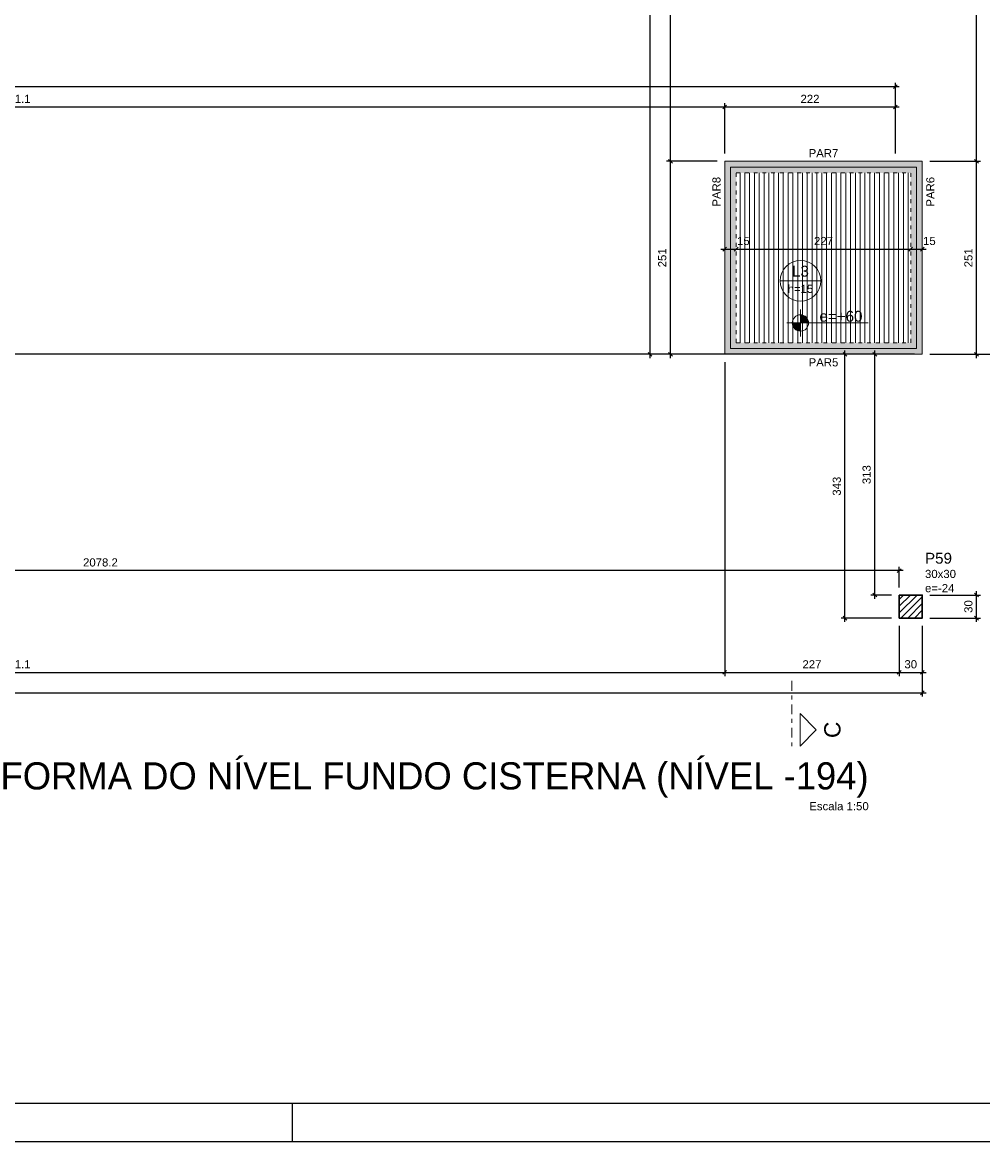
# Model space of a CAD drawing. Header units: millimetres. Extents: x 0 to 84.1, y 0 to 59.4.
# Tile 3 of 6: x 40.1 to 65.1, y 0 to 29.1. Entities that reach past the tile are written whole.
import ezdxf

# ---------------------------------------------------------------- set-up
doc = ezdxf.new("R2010")
doc.units = ezdxf.units.MM
doc.header["$MEASUREMENT"] = 0
for name, pattern in [('DASHDOT', [2.54, 1.27, -0.635, 0, -0.635]), ('DOT', [0.635, 0, -0.635]), ('NULL', [0])]:
    doc.linetypes.add(name, pattern=pattern)
doc.layers.get('0').update_dxf_attribs({"lineweight": 18})
for name, color, linetype, lineweight in [('FO-Cortes', 9, 'DASHDOT', 5), ('FO-Cotas', 5, 'Continuous', 5), ('FO-Eixos', 5, 'Continuous', 5), ('FO-Hachura laje com elevação positiva', 252, 'Continuous', 5), ('FO-Hachura parede de concreto', 161, 'Continuous', 5), ('FO-Hachura pilar que passa', 19, 'Continuous', 5), ('FO-Pilares', 4, 'Continuous', 30), ('FO-Textos das lajes', 3, 'Continuous', 20), ('FO-Textos das vigas', 7, 'Continuous', 5), ('FO-Textos dos pilares', 7, 'Continuous', 5), ('FO-Títulos', 1, 'Continuous', 20), ('FO-Vigas', 1, 'Continuous', 20)]:
    doc.layers.add(name, color=color, linetype=linetype, lineweight=lineweight)
doc.layers.add('SEDUC_MARF', color=1, linetype='Continuous')
doc.layers.add('SEDUC_MARGG', color=7, linetype='Continuous')
doc.styles.add('Arial', font='txt')
doc.dimstyles.new('UM_50.000000', dxfattribs={"dimtxt": 0.18, "dimasz": 0.1, "dimexe": 0.1, "dimexo": 0.2, "dimgap": 0, "dimtad": 1, "dimtih": 1, "dimtoh": 1, "dimdec": 1, "dimlfac": 50, "dimzin": 0, "dimdsep": 46, "dimtxsty": 'Standard', "dimcen": 0.09, "dimdle": 0.1, "dimadec": 1, "dimazin": 2, "dimtfac": 1, "dimtdec": 4, "dimtofl": 0, "dimtmove": 0, "dimatfit": 3, "dimfxl": 1, "dimtolj": 1, "dimarcsym": 0})

# ---------------------------------------------------------------- blocks, each defined once
blk = doc.blocks.new('_Oblique')
at = {"color": 0, "linetype": 'ByBlock', "lineweight": -2}
blk.add_line((-0.5, -0.5), (0.5, 0.5), dxfattribs=at)
blk = doc.blocks.new('*D7')
at = {"layer": 'Defpoints', "color": 0}
for p in [(58.351, 26.906), (58.351, 25.494), (21.328, 16.917)]:
    blk.add_point(p, dxfattribs=at)
at = {"layer": 'FO-Cotas', "color": 0, "lineweight": -2}
for p, q in [((21.228, 26.906), (58.451, 26.906)), ((21.328, 17.117), (21.328, 27.006)), ((58.351, 25.694), (58.351, 27.006))]:
    blk.add_line(p, q, dxfattribs=at)
at = {"layer": 'FO-Cotas', "color": 0, "lineweight": -2, "xscale": 0.1, "yscale": 0.1, "zscale": 0.1, "rotation": 180}
blk.add_blockref('_Oblique', (21.328, 26.906), dxfattribs=at)
at = {"layer": 'FO-Cotas', "color": 0, "lineweight": -2, "xscale": 0.1, "yscale": 0.1, "zscale": 0.1}
blk.add_blockref('_Oblique', (58.351, 26.906), dxfattribs=at)
at = {"layer": 'FO-Cotas', "color": 7, "insert": (39.84, 27.117), "char_height": 0.2118, "attachment_point": 5, "style": 'Arial'}
blk.add_mtext('\\A1;1851.1', dxfattribs=at)
blk = doc.blocks.new('*D8')
at = {"layer": 'Defpoints', "color": 0}
for p in [(62.791, 26.906), (58.351, 25.494), (62.791, 25.494)]:
    blk.add_point(p, dxfattribs=at)
at = {"layer": 'FO-Cotas', "color": 0, "lineweight": -2}
for p, q in [((58.251, 26.906), (62.891, 26.906)), ((58.351, 25.694), (58.351, 27.006)), ((62.791, 25.694), (62.791, 27.006))]:
    blk.add_line(p, q, dxfattribs=at)
at = {"layer": 'FO-Cotas', "color": 0, "lineweight": -2, "xscale": 0.1, "yscale": 0.1, "zscale": 0.1, "rotation": 180}
blk.add_blockref('_Oblique', (58.351, 26.906), dxfattribs=at)
at = {"layer": 'FO-Cotas', "color": 0, "lineweight": -2, "xscale": 0.1, "yscale": 0.1, "zscale": 0.1}
blk.add_blockref('_Oblique', (62.791, 26.906), dxfattribs=at)
at = {"layer": 'FO-Cotas', "color": 7, "insert": (60.571, 27.117), "char_height": 0.2118, "attachment_point": 5, "rotation": 0.0057, "style": 'Arial'}
blk.add_mtext('\\A1;222', dxfattribs=at)
blk = doc.blocks.new('*D10')
at = {"layer": 'Defpoints', "color": 0}
for p in [(62.791, 27.435), (62.791, 25.494), (6.734, 16.917)]:
    blk.add_point(p, dxfattribs=at)
at = {"layer": 'FO-Cotas', "color": 0, "lineweight": -2}
for p, q in [((6.634, 27.435), (62.891, 27.435)), ((6.734, 17.117), (6.734, 27.535)), ((62.791, 25.694), (62.791, 27.535))]:
    blk.add_line(p, q, dxfattribs=at)
at = {"layer": 'FO-Cotas', "color": 0, "lineweight": -2, "xscale": 0.1, "yscale": 0.1, "zscale": 0.1, "rotation": 180}
blk.add_blockref('_Oblique', (6.734, 27.435), dxfattribs=at)
at = {"layer": 'FO-Cotas', "color": 0, "lineweight": -2, "xscale": 0.1, "yscale": 0.1, "zscale": 0.1}
blk.add_blockref('_Oblique', (62.791, 27.435), dxfattribs=at)
at = {"layer": 'FO-Cotas', "color": 7, "insert": (34.763, 27.647), "char_height": 0.2118, "attachment_point": 5, "style": 'Arial'}
blk.add_mtext('\\A1;2802.9', dxfattribs=at)
blk = doc.blocks.new('*D12')
at = {"layer": 'Defpoints', "color": 0}
for p in [(58.351, 20.474), (21.328, 13.914), (58.351, 12.202)]:
    blk.add_point(p, dxfattribs=at)
at = {"layer": 'FO-Cotas', "color": 0, "lineweight": -2}
for p, q in [((58.351, 20.274), (58.351, 12.102)), ((21.328, 13.714), (21.328, 12.102)), ((21.228, 12.202), (58.451, 12.202))]:
    blk.add_line(p, q, dxfattribs=at)
at = {"layer": 'FO-Cotas', "color": 0, "lineweight": -2, "xscale": 0.1, "yscale": 0.1, "zscale": 0.1, "rotation": 180}
blk.add_blockref('_Oblique', (21.328, 12.202), dxfattribs=at)
at = {"layer": 'FO-Cotas', "color": 0, "lineweight": -2, "xscale": 0.1, "yscale": 0.1, "zscale": 0.1}
blk.add_blockref('_Oblique', (58.351, 12.202), dxfattribs=at)
at = {"layer": 'FO-Cotas', "color": 7, "insert": (39.84, 12.413), "char_height": 0.2118, "attachment_point": 5, "style": 'Arial'}
blk.add_mtext('\\A1;1851.1', dxfattribs=at)
blk = doc.blocks.new('*D13')
at = {"layer": 'Defpoints', "color": 0}
for p in [(58.351, 20.474), (62.891, 13.614), (62.891, 12.202)]:
    blk.add_point(p, dxfattribs=at)
at = {"layer": 'FO-Cotas', "color": 0, "lineweight": -2}
for p, q in [((58.351, 20.274), (58.351, 12.102)), ((62.891, 13.414), (62.891, 12.102)), ((58.251, 12.202), (62.991, 12.202))]:
    blk.add_line(p, q, dxfattribs=at)
at = {"layer": 'FO-Cotas', "color": 0, "lineweight": -2, "xscale": 0.1, "yscale": 0.1, "zscale": 0.1, "rotation": 180}
blk.add_blockref('_Oblique', (58.351, 12.202), dxfattribs=at)
at = {"layer": 'FO-Cotas', "color": 0, "lineweight": -2, "xscale": 0.1, "yscale": 0.1, "zscale": 0.1}
blk.add_blockref('_Oblique', (62.891, 12.202), dxfattribs=at)
at = {"layer": 'FO-Cotas', "color": 7, "insert": (60.621, 12.413), "char_height": 0.2118, "attachment_point": 5, "rotation": 0.0057, "style": 'Arial'}
blk.add_mtext('\\A1;227', dxfattribs=at)
blk = doc.blocks.new('*D14')
at = {"layer": 'Defpoints', "color": 0}
for p in [(62.891, 13.614), (63.491, 13.614), (63.491, 12.202)]:
    blk.add_point(p, dxfattribs=at)
at = {"layer": 'FO-Cotas', "color": 0, "lineweight": -2}
for p, q in [((62.891, 13.414), (62.891, 12.102)), ((63.491, 13.414), (63.491, 12.102)), ((62.791, 12.202), (63.591, 12.202))]:
    blk.add_line(p, q, dxfattribs=at)
at = {"layer": 'FO-Cotas', "color": 0, "lineweight": -2, "xscale": 0.1, "yscale": 0.1, "zscale": 0.1, "rotation": 180}
blk.add_blockref('_Oblique', (62.891, 12.202), dxfattribs=at)
at = {"layer": 'FO-Cotas', "color": 0, "lineweight": -2, "xscale": 0.1, "yscale": 0.1, "zscale": 0.1}
blk.add_blockref('_Oblique', (63.491, 12.202), dxfattribs=at)
at = {"layer": 'FO-Cotas', "color": 7, "insert": (63.191, 12.413), "char_height": 0.2118, "attachment_point": 5, "rotation": 0.0057, "style": 'Arial'}
blk.add_mtext('\\A1;30', dxfattribs=at)
blk = doc.blocks.new('*D15')
at = {"layer": 'Defpoints', "color": 0}
for p in [(6.734, 13.914), (63.491, 13.614), (63.491, 11.672)]:
    blk.add_point(p, dxfattribs=at)
at = {"layer": 'FO-Cotas', "color": 0, "lineweight": -2}
for p, q in [((6.734, 13.714), (6.734, 11.572)), ((63.491, 13.414), (63.491, 11.572)), ((6.634, 11.672), (63.591, 11.672))]:
    blk.add_line(p, q, dxfattribs=at)
at = {"layer": 'FO-Cotas', "color": 0, "lineweight": -2, "xscale": 0.1, "yscale": 0.1, "zscale": 0.1, "rotation": 180}
blk.add_blockref('_Oblique', (6.734, 11.672), dxfattribs=at)
at = {"layer": 'FO-Cotas', "color": 0, "lineweight": -2, "xscale": 0.1, "yscale": 0.1, "zscale": 0.1}
blk.add_blockref('_Oblique', (63.491, 11.672), dxfattribs=at)
at = {"layer": 'FO-Cotas', "color": 7, "insert": (35.113, 11.884), "char_height": 0.2118, "attachment_point": 5, "style": 'Arial'}
blk.add_mtext('\\A1;2837.9', dxfattribs=at)
blk = doc.blocks.new('*D16')
at = {"layer": 'Defpoints', "color": 0}
for p in [(61.479, 20.474), (61.479, 20.474), (62.891, 13.614)]:
    blk.add_point(p, dxfattribs=at)
at = {"layer": 'FO-Cotas', "color": 0, "lineweight": -2}
for p, q in [((61.479, 13.514), (61.479, 20.574)), ((62.691, 13.614), (61.379, 13.614))]:
    blk.add_line(p, q, dxfattribs=at)
at = {"layer": 'FO-Cotas', "color": 0, "lineweight": -2, "xscale": 0.1, "yscale": 0.1, "zscale": 0.1}
for p, rotation in [((61.479, 20.474), 90), ((61.479, 13.614), 270)]:
    blk.add_blockref('_Oblique', p, dxfattribs=dict(at, rotation=rotation))
at = {"layer": 'FO-Cotas', "color": 7, "insert": (61.268, 17.044), "char_height": 0.2118, "attachment_point": 5, "rotation": 90, "style": 'Arial'}
blk.add_mtext('\\A1;343', dxfattribs=at)
blk = doc.blocks.new('*D18')
at = {"layer": 'Defpoints', "color": 0}
for p in [(5.322, 20.474), (58.351, 20.474), (6.734, 16.917)]:
    blk.add_point(p, dxfattribs=at)
at = {"layer": 'FO-Cotas', "color": 0, "lineweight": -2}
for p, q in [((58.151, 20.474), (5.222, 20.474)), ((5.322, 16.817), (5.322, 20.574)), ((6.534, 16.917), (5.222, 16.917))]:
    blk.add_line(p, q, dxfattribs=at)
at = {"layer": 'FO-Cotas', "color": 0, "lineweight": -2, "xscale": 0.1, "yscale": 0.1, "zscale": 0.1}
for p, rotation in [((5.322, 20.474), 90), ((5.322, 16.917), 270)]:
    blk.add_blockref('_Oblique', p, dxfattribs=dict(at, rotation=rotation))
at = {"layer": 'FO-Cotas', "color": 7, "insert": (5.11, 18.695), "char_height": 0.2118, "attachment_point": 5, "rotation": 90, "style": 'Arial'}
blk.add_mtext('\\A1;177.9', dxfattribs=at)
blk = doc.blocks.new('*D19')
at = {"layer": 'Defpoints', "color": 0}
for p in [(56.939, 25.494), (58.351, 25.494), (58.351, 20.474)]:
    blk.add_point(p, dxfattribs=at)
at = {"layer": 'FO-Cotas', "color": 0, "lineweight": -2}
for p, q in [((58.151, 25.494), (56.839, 25.494)), ((56.939, 20.374), (56.939, 25.594)), ((58.151, 20.474), (56.839, 20.474))]:
    blk.add_line(p, q, dxfattribs=at)
at = {"layer": 'FO-Cotas', "color": 0, "lineweight": -2, "xscale": 0.1, "yscale": 0.1, "zscale": 0.1}
for p, rotation in [((56.939, 25.494), 90), ((56.939, 20.474), 270)]:
    blk.add_blockref('_Oblique', p, dxfattribs=dict(at, rotation=rotation))
at = {"layer": 'FO-Cotas', "color": 7, "insert": (56.727, 22.984), "char_height": 0.2118, "attachment_point": 5, "rotation": 90, "style": 'Arial'}
blk.add_mtext('\\A1;251', dxfattribs=at)
blk = doc.blocks.new('*D20')
at = {"layer": 'Defpoints', "color": 0}
for p in [(56.939, 54.409), (62.791, 54.409), (58.351, 25.494)]:
    blk.add_point(p, dxfattribs=at)
at = {"layer": 'FO-Cotas', "color": 0, "lineweight": -2}
for p, q in [((56.939, 25.394), (56.939, 54.509)), ((62.591, 54.409), (56.839, 54.409)), ((58.151, 25.494), (56.839, 25.494))]:
    blk.add_line(p, q, dxfattribs=at)
at = {"layer": 'FO-Cotas', "color": 0, "lineweight": -2, "xscale": 0.1, "yscale": 0.1, "zscale": 0.1}
for p, rotation in [((56.939, 54.409), 90), ((56.939, 25.494), 270)]:
    blk.add_blockref('_Oblique', p, dxfattribs=dict(at, rotation=rotation))
at = {"layer": 'FO-Cotas', "color": 7, "insert": (56.727, 39.951), "char_height": 0.2118, "attachment_point": 5, "rotation": 90, "style": 'Arial'}
blk.add_mtext('\\A1;1445.8', dxfattribs=at)
blk = doc.blocks.new('*D22')
at = {"layer": 'Defpoints', "color": 0}
for p in [(4.793, 20.474), (58.351, 20.474), (6.734, 13.914)]:
    blk.add_point(p, dxfattribs=at)
at = {"layer": 'FO-Cotas', "color": 0, "lineweight": -2}
for p, q in [((58.151, 20.474), (4.693, 20.474)), ((4.793, 13.814), (4.793, 20.574)), ((6.534, 13.914), (4.693, 13.914))]:
    blk.add_line(p, q, dxfattribs=at)
at = {"layer": 'FO-Cotas', "color": 0, "lineweight": -2, "xscale": 0.1, "yscale": 0.1, "zscale": 0.1}
for p, rotation in [((4.793, 20.474), 90), ((4.793, 13.914), 270)]:
    blk.add_blockref('_Oblique', p, dxfattribs=dict(at, rotation=rotation))
at = {"layer": 'FO-Cotas', "color": 7, "insert": (4.581, 17.194), "char_height": 0.2118, "attachment_point": 5, "rotation": 90, "style": 'Arial'}
blk.add_mtext('\\A1;328', dxfattribs=at)
blk = doc.blocks.new('*D23')
at = {"layer": 'Defpoints', "color": 0}
for p in [(56.409, 55.109), (62.791, 55.109), (58.351, 20.474)]:
    blk.add_point(p, dxfattribs=at)
at = {"layer": 'FO-Cotas', "color": 0, "lineweight": -2}
for p, q in [((62.591, 55.109), (56.309, 55.109)), ((56.409, 20.374), (56.409, 55.209)), ((58.151, 20.474), (56.309, 20.474))]:
    blk.add_line(p, q, dxfattribs=at)
at = {"layer": 'FO-Cotas', "color": 0, "lineweight": -2, "xscale": 0.1, "yscale": 0.1, "zscale": 0.1}
for p, rotation in [((56.409, 55.109), 90), ((56.409, 20.474), 270)]:
    blk.add_blockref('_Oblique', p, dxfattribs=dict(at, rotation=rotation))
at = {"layer": 'FO-Cotas', "color": 7, "insert": (56.198, 37.791), "char_height": 0.2118, "attachment_point": 5, "rotation": 90, "style": 'Arial'}
blk.add_mtext('\\A1;1731.7', dxfattribs=at)
blk = doc.blocks.new('*D24')
at = {"layer": 'Defpoints', "color": 0}
for p in [(63.491, 14.214), (64.903, 14.214), (63.491, 13.614)]:
    blk.add_point(p, dxfattribs=at)
at = {"layer": 'FO-Cotas', "color": 0, "lineweight": -2}
for p, q in [((64.903, 13.514), (64.903, 14.314)), ((63.691, 14.214), (65.003, 14.214)), ((63.691, 13.614), (65.003, 13.614))]:
    blk.add_line(p, q, dxfattribs=at)
at = {"layer": 'FO-Cotas', "color": 0, "lineweight": -2, "xscale": 0.1, "yscale": 0.1, "zscale": 0.1}
for p, rotation in [((64.903, 14.214), 90), ((64.903, 13.614), 270)]:
    blk.add_blockref('_Oblique', p, dxfattribs=dict(at, rotation=rotation))
at = {"layer": 'FO-Cotas', "color": 7, "insert": (64.692, 13.914), "char_height": 0.2118, "attachment_point": 5, "rotation": 90, "style": 'Arial'}
blk.add_mtext('\\A1;30', dxfattribs=at)
blk = doc.blocks.new('*D26')
at = {"layer": 'Defpoints', "color": 0}
for p in [(22.74, 20.474), (63.491, 20.474), (21.328, 16.917)]:
    blk.add_point(p, dxfattribs=at)
at = {"layer": 'FO-Cotas', "color": 0, "lineweight": -2}
for p, q in [((63.291, 20.474), (22.64, 20.474)), ((22.74, 16.817), (22.74, 20.574)), ((21.528, 16.917), (22.84, 16.917))]:
    blk.add_line(p, q, dxfattribs=at)
at = {"layer": 'FO-Cotas', "color": 0, "lineweight": -2, "xscale": 0.1, "yscale": 0.1, "zscale": 0.1}
for p, rotation in [((22.74, 20.474), 90), ((22.74, 16.917), 270)]:
    blk.add_blockref('_Oblique', p, dxfattribs=dict(at, rotation=rotation))
at = {"layer": 'FO-Cotas', "color": 7, "insert": (22.528, 18.695), "char_height": 0.2118, "attachment_point": 5, "rotation": 90, "style": 'Arial'}
blk.add_mtext('\\A1;177.9', dxfattribs=at)
blk = doc.blocks.new('*D27')
at = {"layer": 'Defpoints', "color": 0}
for p in [(63.491, 25.494), (64.903, 25.494), (63.491, 20.474)]:
    blk.add_point(p, dxfattribs=at)
at = {"layer": 'FO-Cotas', "color": 0, "lineweight": -2}
for p, q in [((63.691, 25.494), (65.003, 25.494)), ((64.903, 20.374), (64.903, 25.594)), ((63.691, 20.474), (65.003, 20.474))]:
    blk.add_line(p, q, dxfattribs=at)
at = {"layer": 'FO-Cotas', "color": 0, "lineweight": -2, "xscale": 0.1, "yscale": 0.1, "zscale": 0.1}
for p, rotation in [((64.903, 25.494), 90), ((64.903, 20.474), 270)]:
    blk.add_blockref('_Oblique', p, dxfattribs=dict(at, rotation=rotation))
at = {"layer": 'FO-Cotas', "color": 7, "insert": (64.692, 22.984), "char_height": 0.2118, "attachment_point": 5, "rotation": 90, "style": 'Arial'}
blk.add_mtext('\\A1;251', dxfattribs=at)
blk = doc.blocks.new('*D28')
at = {"layer": 'Defpoints', "color": 0}
for p in [(63.491, 54.409), (64.903, 54.409), (63.491, 25.494)]:
    blk.add_point(p, dxfattribs=at)
at = {"layer": 'FO-Cotas', "color": 0, "lineweight": -2}
for p, q in [((64.903, 25.394), (64.903, 54.509)), ((63.691, 54.409), (65.003, 54.409)), ((63.691, 25.494), (65.003, 25.494))]:
    blk.add_line(p, q, dxfattribs=at)
at = {"layer": 'FO-Cotas', "color": 0, "lineweight": -2, "xscale": 0.1, "yscale": 0.1, "zscale": 0.1}
for p, rotation in [((64.903, 54.409), 90), ((64.903, 25.494), 270)]:
    blk.add_blockref('_Oblique', p, dxfattribs=dict(at, rotation=rotation))
at = {"layer": 'FO-Cotas', "color": 7, "insert": (64.692, 39.951), "char_height": 0.2118, "attachment_point": 5, "rotation": 90, "style": 'Arial'}
blk.add_mtext('\\A1;1445.8', dxfattribs=at)
blk = doc.blocks.new('*D30')
at = {"layer": 'Defpoints', "color": 0}
for p in [(23.27, 20.474), (63.491, 20.474), (21.328, 14.214)]:
    blk.add_point(p, dxfattribs=at)
at = {"layer": 'FO-Cotas', "color": 0, "lineweight": -2}
for p, q in [((63.291, 20.474), (23.17, 20.474)), ((23.27, 14.114), (23.27, 20.574)), ((21.528, 14.214), (23.37, 14.214))]:
    blk.add_line(p, q, dxfattribs=at)
at = {"layer": 'FO-Cotas', "color": 0, "lineweight": -2, "xscale": 0.1, "yscale": 0.1, "zscale": 0.1}
for p, rotation in [((23.27, 20.474), 90), ((23.27, 14.214), 270)]:
    blk.add_blockref('_Oblique', p, dxfattribs=dict(at, rotation=rotation))
at = {"layer": 'FO-Cotas', "color": 7, "insert": (23.058, 17.344), "char_height": 0.2118, "attachment_point": 5, "rotation": 90, "style": 'Arial'}
blk.add_mtext('\\A1;313', dxfattribs=at)
blk = doc.blocks.new('*D31')
at = {"layer": 'Defpoints', "color": 0}
for p in [(63.491, 55.109), (65.433, 55.109), (63.491, 20.474)]:
    blk.add_point(p, dxfattribs=at)
at = {"layer": 'FO-Cotas', "color": 0, "lineweight": -2}
for p, q in [((63.691, 55.109), (65.533, 55.109)), ((65.433, 20.374), (65.433, 55.209)), ((63.691, 20.474), (65.533, 20.474))]:
    blk.add_line(p, q, dxfattribs=at)
at = {"layer": 'FO-Cotas', "color": 0, "lineweight": -2, "xscale": 0.1, "yscale": 0.1, "zscale": 0.1}
for p, rotation in [((65.433, 55.109), 90), ((65.433, 20.474), 270)]:
    blk.add_blockref('_Oblique', p, dxfattribs=dict(at, rotation=rotation))
at = {"layer": 'FO-Cotas', "color": 7, "insert": (65.221, 37.791), "char_height": 0.2118, "attachment_point": 5, "rotation": 90, "style": 'Arial'}
blk.add_mtext('\\A1;1731.7', dxfattribs=at)
blk = doc.blocks.new('*D32')
at = {"layer": 'Defpoints', "color": 0}
for p in [(58.351, 23.209), (58.651, 23.209), (58.651, 23.209)]:
    blk.add_point(p, dxfattribs=at)
at = {"layer": 'FO-Cotas', "color": 0, "lineweight": -2}
blk.add_line((58.251, 23.209), (58.751, 23.209), dxfattribs=at)
at = {"layer": 'FO-Cotas', "color": 0, "lineweight": -2, "xscale": 0.1, "yscale": 0.1, "zscale": 0.1, "rotation": 180}
blk.add_blockref('_Oblique', (58.351, 23.209), dxfattribs=at)
at = {"layer": 'FO-Cotas', "color": 0, "lineweight": -2, "xscale": 0.1, "yscale": 0.1, "zscale": 0.1}
blk.add_blockref('_Oblique', (58.651, 23.209), dxfattribs=at)
at = {"layer": 'FO-Cotas', "color": 7, "insert": (58.836, 23.421), "char_height": 0.2118, "attachment_point": 5, "rotation": 0.0057, "style": 'Arial'}
blk.add_mtext('\\A1;15', dxfattribs=at)
blk = doc.blocks.new('*D33')
at = {"layer": 'Defpoints', "color": 0}
for p in [(58.651, 23.209), (63.191, 23.209), (63.191, 23.209)]:
    blk.add_point(p, dxfattribs=at)
at = {"layer": 'FO-Cotas', "color": 0, "lineweight": -2}
blk.add_line((58.551, 23.209), (63.291, 23.209), dxfattribs=at)
at = {"layer": 'FO-Cotas', "color": 0, "lineweight": -2, "xscale": 0.1, "yscale": 0.1, "zscale": 0.1, "rotation": 180}
blk.add_blockref('_Oblique', (58.651, 23.209), dxfattribs=at)
at = {"layer": 'FO-Cotas', "color": 0, "lineweight": -2, "xscale": 0.1, "yscale": 0.1, "zscale": 0.1}
blk.add_blockref('_Oblique', (63.191, 23.209), dxfattribs=at)
at = {"layer": 'FO-Cotas', "color": 7, "insert": (60.921, 23.421), "char_height": 0.2118, "attachment_point": 5, "rotation": 0.0057, "style": 'Arial'}
blk.add_mtext('\\A1;227', dxfattribs=at)
blk = doc.blocks.new('*D34')
at = {"layer": 'Defpoints', "color": 0}
for p in [(63.191, 23.209), (63.491, 23.209), (63.491, 23.209)]:
    blk.add_point(p, dxfattribs=at)
at = {"layer": 'FO-Cotas', "color": 0, "lineweight": -2}
blk.add_line((63.091, 23.209), (63.591, 23.209), dxfattribs=at)
at = {"layer": 'FO-Cotas', "color": 0, "lineweight": -2, "xscale": 0.1, "yscale": 0.1, "zscale": 0.1, "rotation": 180}
blk.add_blockref('_Oblique', (63.191, 23.209), dxfattribs=at)
at = {"layer": 'FO-Cotas', "color": 0, "lineweight": -2, "xscale": 0.1, "yscale": 0.1, "zscale": 0.1}
blk.add_blockref('_Oblique', (63.491, 23.209), dxfattribs=at)
at = {"layer": 'FO-Cotas', "color": 7, "insert": (63.676, 23.421), "char_height": 0.2118, "attachment_point": 5, "rotation": 0.0057, "style": 'Arial'}
blk.add_mtext('\\A1;15', dxfattribs=at)
blk = doc.blocks.new('*D35')
at = {"layer": 'Defpoints', "color": 0}
for p in [(21.328, 14.849), (21.328, 14.214), (62.891, 14.214)]:
    blk.add_point(p, dxfattribs=at)
at = {"layer": 'FO-Cotas', "color": 0, "lineweight": -2}
for p, q in [((62.991, 14.849), (21.228, 14.849)), ((21.328, 14.414), (21.328, 14.949)), ((62.891, 14.414), (62.891, 14.949))]:
    blk.add_line(p, q, dxfattribs=at)
at = {"layer": 'FO-Cotas', "color": 0, "lineweight": -2, "xscale": 0.1, "yscale": 0.1, "zscale": 0.1, "rotation": 180}
blk.add_blockref('_Oblique', (21.328, 14.849), dxfattribs=at)
at = {"layer": 'FO-Cotas', "color": 0, "lineweight": -2, "xscale": 0.1, "yscale": 0.1, "zscale": 0.1}
blk.add_blockref('_Oblique', (62.891, 14.849), dxfattribs=at)
at = {"layer": 'FO-Cotas', "color": 7, "insert": (42.11, 15.061), "char_height": 0.2118, "attachment_point": 5, "style": 'Arial'}
blk.add_mtext('\\A1;2078.2', dxfattribs=at)
blk = doc.blocks.new('*D36')
at = {"layer": 'Defpoints', "color": 0}
for p in [(62.256, 20.474), (62.891, 20.474), (62.891, 14.214)]:
    blk.add_point(p, dxfattribs=at)
at = {"layer": 'FO-Cotas', "color": 0, "lineweight": -2}
for p, q in [((62.691, 20.474), (62.156, 20.474)), ((62.256, 14.114), (62.256, 20.574)), ((62.691, 14.214), (62.156, 14.214))]:
    blk.add_line(p, q, dxfattribs=at)
at = {"layer": 'FO-Cotas', "color": 0, "lineweight": -2, "xscale": 0.1, "yscale": 0.1, "zscale": 0.1}
for p, rotation in [((62.256, 20.474), 90), ((62.256, 14.214), 270)]:
    blk.add_blockref('_Oblique', p, dxfattribs=dict(at, rotation=rotation))
at = {"layer": 'FO-Cotas', "color": 7, "insert": (62.044, 17.344), "char_height": 0.2118, "attachment_point": 5, "rotation": 90, "style": 'Arial'}
blk.add_mtext('\\A1;313', dxfattribs=at)

msp = doc.modelspace()

# ---------------------------------------------------------------- hatches: boundary and pattern name
at = {"layer": 'FO-Hachura laje com elevação positiva', "linetype": 'Continuous'}
h = msp.add_hatch(dxfattribs=at)
h.set_pattern_fill('LINE', color=252, angle=90, style=0)
h.paths.add_polyline_path([(63.1912, 20.7739), (63.1912, 25.1935), (58.6508, 25.1935), (58.6508, 20.7739), (63.1912, 20.7739)])
at = {"layer": 'FO-Hachura parede de concreto', "linetype": 'Continuous'}
for points in [[(63.491, 25.4935), (63.491, 25.4935), (58.351, 25.4935), (58.651, 25.1935), (63.1912, 25.1935), (63.491, 25.4935)], [(58.651, 20.7739), (58.651, 20.7739), (58.651, 25.1935), (58.351, 25.4935), (58.351, 20.4739), (58.651, 20.7739)], [(63.491, 25.4935), (63.491, 25.4935), (63.1912, 25.1935), (63.1912, 20.7739), (63.491, 20.4739), (63.491, 25.4935)], [(63.1912, 20.7739), (63.1912, 20.7739), (58.651, 20.7739), (58.351, 20.4739), (63.491, 20.4739), (63.1912, 20.7739)]]:
    msp.add_hatch(color=161, dxfattribs=at).paths.add_polyline_path(points)
at = {"layer": 'FO-Hachura pilar que passa', "linetype": 'Continuous'}
h = msp.add_hatch(dxfattribs=at)
h.set_pattern_fill('ANSI31', color=19, style=0)
h.paths.add_polyline_path([(62.8914, 14.2135), (62.8914, 13.9135), (62.8914, 13.6135), (63.1914, 13.6135), (63.4914, 13.6135), (63.4914, 13.9135), (63.4914, 14.2135), (63.1914, 14.2135)])
at = {"layer": 'FO-Textos das lajes', "linetype": 'Continuous'}
for points in [[(60.322, 21.2903), (60.1102, 21.2903), (60.1174, 21.2355), (60.1385, 21.1844), (60.1722, 21.1406), (60.2161, 21.1069), (60.2671, 21.0858), (60.322, 21.0785), (60.322, 21.2903)], [(60.322, 21.2903), (60.5338, 21.2903), (60.5265, 21.3452), (60.5054, 21.3962), (60.4717, 21.4401), (60.4279, 21.4738), (60.3768, 21.4949), (60.322, 21.5021), (60.322, 21.2903)]]:
    msp.add_hatch(color=3, dxfattribs=at).paths.add_polyline_path(points)

# ---------------------------------------------------------------- linework, layer by layer
at = {"layer": 'FO-Cortes', "ltscale": 0.2}
msp.add_line((60.0992, 11.9795), (60.0992, 10.2851), dxfattribs=at)
at = {"layer": 'FO-Cortes', "linetype": 'Continuous', "ltscale": 0.2}
msp.add_lwpolyline([(60.311, 10.2851), (60.311, 11.1323), (60.7346, 10.7087), (60.311, 10.2851)], close=True, dxfattribs=at)
at = {"layer": 'FO-Eixos'}
for p, q in [((58.5008, 25.3435), (63.3412, 25.3435)), ((58.5008, 20.6239), (58.5008, 25.3435)), ((63.3412, 20.6239), (63.3412, 25.3435)), ((58.5008, 20.6239), (63.3412, 20.6239))]:
    msp.add_line(p, q, dxfattribs=at)
at = {"layer": 'FO-Pilares'}
msp.add_lwpolyline([(62.8914, 14.2135), (62.8914, 13.9135), (62.8914, 13.6135), (63.1914, 13.6135), (63.4914, 13.6135), (63.4914, 13.9135), (63.4914, 14.2135), (63.1914, 14.2135), (62.8914, 14.2135)], close=True, dxfattribs=at)
at = {"layer": 'FO-Textos das lajes'}
for p, q in [((59.7925, 22.3846), (60.8515, 22.3846)), ((60.322, 21.6433), (60.322, 20.9373)), ((59.969, 21.2903), (60.675, 21.2903)), ((60.675, 21.2903), (62.0792, 21.2903))]:
    msp.add_line(p, q, dxfattribs=at)
for centre, radius in [((60.322, 22.3846), 0.5295), ((60.322, 21.2903), 0.2118)]:
    msp.add_circle(centre, radius, dxfattribs=at)
at = {"layer": 'FO-Vigas'}
for p, q in [((58.3508, 25.4935), (63.4912, 25.4935)), ((58.3508, 20.4739), (58.3508, 25.4935)), ((63.4912, 20.4739), (63.4912, 25.4935)), ((58.3508, 20.4739), (63.4912, 20.4739))]:
    msp.add_line(p, q, dxfattribs=at)
at = {"layer": 'FO-Vigas', "linetype": 'DOT', "ltscale": 0.2}
for p, q in [((58.6508, 25.1935), (63.1912, 25.1935)), ((58.6508, 20.7739), (58.6508, 25.1935)), ((63.1912, 20.7739), (63.1912, 25.1935)), ((58.6508, 20.7739), (63.1912, 20.7739))]:
    msp.add_line(p, q, dxfattribs=at)
at = {"layer": 'SEDUC_MARF'}
msp.add_line((47.1, 1), (47.1, 0), dxfattribs=at)
msp.add_lwpolyline([(84.1, 59.4), (0, 59.4), (0, 0), (84.1, 0)], close=True, dxfattribs=at)
at = {"layer": 'SEDUC_MARGG'}
msp.add_lwpolyline([(2.5, 1), (83.1, 1), (83.1, 58.4), (2.5, 58.4)], close=True, dxfattribs=at)

# ---------------------------------------------------------------- texts
at = {"layer": 'FO-Cortes', "linetype": 'NULL', "ltscale": 0.2, "insert": (61.3696, 10.7082), "char_height": 0.4236, "width": 0.837715, "attachment_point": 8, "rotation": 90.00021, "line_spacing_factor": 0.798, "style": 'Arial'}
msp.add_mtext('C', dxfattribs=at)
at = {"layer": 'FO-Textos das lajes', "linetype": 'NULL', "line_spacing_factor": 0.798, "style": 'Arial'}
for s, insert, char_height, width, attachment_point in [('L3', (60.3222, 22.4909), 0.2824, 0.867598, 8), ('h=15', (60.3222, 22.0666), 0.2118, 1.306416, 8), ('e=+60', (60.8162, 21.3189), 0.2824, 2.212412, 7)]:
    msp.add_mtext(s, dxfattribs=dict(at, insert=insert, char_height=char_height, width=width, attachment_point=attachment_point))
at = {"layer": 'FO-Textos das vigas', "linetype": 'NULL', "char_height": 0.2118, "width": 1.515137, "attachment_point": 8, "line_spacing_factor": 0.798, "style": 'Arial'}
for s, insert in [('PAR7', (60.9212, 25.5996)), ('PAR5', (60.9212, 20.1566))]:
    msp.add_mtext(s, dxfattribs=dict(at, insert=insert))
at = {"layer": 'FO-Textos das vigas', "linetype": 'NULL', "char_height": 0.2118, "width": 1.515137, "attachment_point": 9, "rotation": 90.00021, "line_spacing_factor": 0.798, "style": 'Arial'}
for s, insert in [('PAR8', (58.2453, 25.0877)), ('PAR6', (63.8093, 25.0877))]:
    msp.add_mtext(s, dxfattribs=dict(at, insert=insert))
at = {"layer": 'FO-Textos dos pilares', "linetype": 'NULL', "attachment_point": 7, "line_spacing_factor": 0.798, "style": 'Arial'}
for s, insert, char_height, width in [('P59', (63.5622, 15.0259), 0.2824, 1.387852), ('30x30', (63.5622, 14.6546), 0.2118, 1.580273), ('e=-24', (63.5622, 14.2846), 0.2118, 1.499561)]:
    msp.add_mtext(s, dxfattribs=dict(at, insert=insert, char_height=char_height, width=width))
at = {"layer": 'FO-Títulos', "linetype": 'NULL', "attachment_point": 9, "line_spacing_factor": 0.798, "style": 'Arial'}
for s, insert, char_height, width in [('FORMA DO NÍVEL FUNDO CISTERNA (NÍVEL -194)', (62.0977, 8.946), 0.706, 47.19709), ('Escala 1:50', (62.0977, 8.6139), 0.2118, 3.03084)]:
    msp.add_mtext(s, dxfattribs=dict(at, insert=insert, char_height=char_height, width=width))

# ---------------------------------------------------------------- dimensions: what is measured, and where the dimension line sits
at = {"layer": 'FO-Cotas'}
for base, p1, p2, override, picture, middle in [((56.4093, 55.1087), (58.3508, 20.4739), (62.7914, 55.1087), {"dimtxt": 0.2118, "dimasz": 0.1, "dimexe": 0.1, "dimexo": 0.2, "dimtad": 1, "dimtih": 0, "dimtoh": 0, "dimdec": 1, "dimlfac": 50, "dimzin": 8, "dimtxsty": 'Arial', "dimblk": 'Oblique', "dimblk1": 'Oblique', "dimblk2": 'Oblique', "dimsah": 1, "dimdle": 0.1, "dimse1": 0, "dimse2": 0, "dimclrt": 7, "dimadec": 1, "dimazin": 3, "dimtmove": 2, "dimldrblk": 'Oblique'}, '*D23', (56.1975, 37.7913)), ((65.4329, 55.1087), (63.4912, 20.4739), (63.4914, 55.1087), {"dimtxt": 0.2118, "dimasz": 0.1, "dimexe": 0.1, "dimexo": 0.2, "dimtad": 1, "dimtih": 0, "dimtoh": 0, "dimdec": 1, "dimlfac": 50, "dimzin": 8, "dimtxsty": 'Arial', "dimblk": 'Oblique', "dimblk1": 'Oblique', "dimblk2": 'Oblique', "dimsah": 1, "dimdle": 0.1, "dimse1": 0, "dimse2": 0, "dimclrt": 7, "dimadec": 1, "dimazin": 3, "dimtmove": 2, "dimldrblk": 'Oblique'}, '*D31', (65.2211, 37.7913)), ((56.9388, 54.4087), (58.3508, 25.4935), (62.7914, 54.4087), {"dimtxt": 0.2118, "dimasz": 0.1, "dimexe": 0.1, "dimexo": 0.2, "dimtad": 1, "dimtih": 0, "dimtoh": 0, "dimdec": 1, "dimlfac": 50, "dimzin": 8, "dimtxsty": 'Arial', "dimblk": 'Oblique', "dimblk1": 'Oblique', "dimblk2": 'Oblique', "dimsah": 1, "dimdle": 0.1, "dimse1": 0, "dimse2": 0, "dimclrt": 7, "dimadec": 1, "dimazin": 3, "dimtmove": 2, "dimldrblk": 'Oblique'}, '*D20', (56.727, 39.9511)), ((64.9034, 54.4087), (63.4912, 25.4935), (63.4914, 54.4087), {"dimtxt": 0.2118, "dimasz": 0.1, "dimexe": 0.1, "dimexo": 0.2, "dimtad": 1, "dimtih": 0, "dimtoh": 0, "dimdec": 1, "dimlfac": 50, "dimzin": 8, "dimtxsty": 'Arial', "dimblk": 'Oblique', "dimblk1": 'Oblique', "dimblk2": 'Oblique', "dimsah": 1, "dimdle": 0.1, "dimse1": 0, "dimse2": 0, "dimclrt": 7, "dimadec": 1, "dimazin": 3, "dimtmove": 2, "dimldrblk": 'Oblique'}, '*D28', (64.6916, 39.9511)), ((56.9388, 25.4935), (58.3508, 20.4739), (58.3508, 25.4935), {"dimtxt": 0.2118, "dimasz": 0.1, "dimexe": 0.1, "dimexo": 0.2, "dimtad": 1, "dimtih": 0, "dimtoh": 0, "dimdec": 1, "dimlfac": 50, "dimzin": 8, "dimtxsty": 'Arial', "dimblk": 'Oblique', "dimblk1": 'Oblique', "dimblk2": 'Oblique', "dimsah": 1, "dimdle": 0.1, "dimse1": 0, "dimse2": 0, "dimclrt": 7, "dimadec": 1, "dimazin": 3, "dimtmove": 2, "dimldrblk": 'Oblique'}, '*D19', (56.727, 22.9837)), ((64.9034, 25.4935), (63.4912, 20.4739), (63.4912, 25.4935), {"dimtxt": 0.2118, "dimasz": 0.1, "dimexe": 0.1, "dimexo": 0.2, "dimtad": 1, "dimtih": 0, "dimtoh": 0, "dimdec": 1, "dimlfac": 50, "dimzin": 8, "dimtxsty": 'Arial', "dimblk": 'Oblique', "dimblk1": 'Oblique', "dimblk2": 'Oblique', "dimsah": 1, "dimdle": 0.1, "dimse1": 0, "dimse2": 0, "dimclrt": 7, "dimadec": 1, "dimazin": 3, "dimtmove": 2, "dimldrblk": 'Oblique'}, '*D27', (64.6916, 22.9837)), ((4.7927, 20.4739), (6.7342, 13.9135), (58.3508, 20.4739), {"dimtxt": 0.2118, "dimasz": 0.1, "dimexe": 0.1, "dimexo": 0.2, "dimtad": 1, "dimtih": 0, "dimtoh": 0, "dimdec": 1, "dimlfac": 50, "dimzin": 8, "dimtxsty": 'Arial', "dimblk": 'Oblique', "dimblk1": 'Oblique', "dimblk2": 'Oblique', "dimsah": 1, "dimdle": 0.1, "dimse1": 0, "dimse2": 0, "dimclrt": 7, "dimadec": 1, "dimazin": 3, "dimtmove": 2, "dimldrblk": 'Oblique'}, '*D22', (4.5809, 17.1937)), ((5.3222116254, 20.4739036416), (6.7342116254, 16.9169036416), (58.3508116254, 20.4739036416), {"dimtxt": 0.2118, "dimasz": 0.1, "dimexe": 0.1, "dimexo": 0.2, "dimtad": 1, "dimtih": 0, "dimtoh": 0, "dimdec": 1, "dimlfac": 50, "dimzin": 8, "dimtxsty": 'Arial', "dimblk": 'Oblique', "dimblk1": 'Oblique', "dimblk2": 'Oblique', "dimsah": 1, "dimdle": 0.1, "dimse1": 0, "dimse2": 0, "dimclrt": 7, "dimadec": 1, "dimazin": 3, "dimtmove": 2, "dimldrblk": 'Oblique'}, '*D18', (5.1104116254, 18.6954036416)), ((22.7402116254, 20.4739036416), (21.3282116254, 16.9169036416), (63.4912116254, 20.4739036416), {"dimtxt": 0.2118, "dimasz": 0.1, "dimexe": 0.1, "dimexo": 0.2, "dimtad": 1, "dimtih": 0, "dimtoh": 0, "dimdec": 1, "dimlfac": 50, "dimzin": 8, "dimtxsty": 'Arial', "dimblk": 'Oblique', "dimblk1": 'Oblique', "dimblk2": 'Oblique', "dimsah": 1, "dimdle": 0.1, "dimse1": 0, "dimse2": 0, "dimclrt": 7, "dimadec": 1, "dimazin": 3, "dimtmove": 2, "dimldrblk": 'Oblique'}, '*D26', (22.5284116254, 18.6954036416)), ((23.2697, 20.4739), (21.3282, 14.2135), (63.4912, 20.4739), {"dimtxt": 0.2118, "dimasz": 0.1, "dimexe": 0.1, "dimexo": 0.2, "dimtad": 1, "dimtih": 0, "dimtoh": 0, "dimdec": 1, "dimlfac": 50, "dimzin": 8, "dimtxsty": 'Arial', "dimblk": 'Oblique', "dimblk1": 'Oblique', "dimblk2": 'Oblique', "dimsah": 1, "dimdle": 0.1, "dimse1": 0, "dimse2": 0, "dimclrt": 7, "dimadec": 1, "dimazin": 3, "dimtmove": 2, "dimldrblk": 'Oblique'}, '*D30', (23.0579, 17.3437)), ((61.4794, 20.4739), (62.8914, 13.6135), (61.4794, 20.4739), {"dimtxt": 0.2118, "dimasz": 0.1, "dimexe": 0.1, "dimexo": 0.2, "dimtad": 1, "dimtih": 0, "dimtoh": 0, "dimdec": 1, "dimlfac": 50, "dimzin": 8, "dimtxsty": 'Arial', "dimblk": 'Oblique', "dimblk1": 'Oblique', "dimblk2": 'Oblique', "dimsah": 1, "dimdle": 0.1, "dimse1": 0, "dimse2": 1, "dimclrt": 7, "dimadec": 1, "dimazin": 3, "dimtmove": 2, "dimldrblk": 'Oblique'}, '*D16', (61.2676, 17.0437)), ((62.256, 20.4739), (62.8914, 14.2135), (62.8914, 20.4739), {"dimtxt": 0.2118, "dimasz": 0.1, "dimexe": 0.1, "dimexo": 0.2, "dimtad": 1, "dimtih": 0, "dimtoh": 0, "dimdec": 1, "dimlfac": 50, "dimzin": 8, "dimtxsty": 'Arial', "dimblk": 'Oblique', "dimblk1": 'Oblique', "dimblk2": 'Oblique', "dimsah": 1, "dimdle": 0.1, "dimse1": 0, "dimse2": 0, "dimclrt": 7, "dimadec": 1, "dimazin": 3, "dimtmove": 2, "dimldrblk": 'Oblique'}, '*D36', (62.0442, 17.3437)), ((64.9034, 14.2135), (63.4914, 13.6135), (63.4914, 14.2135), {"dimtxt": 0.2118, "dimasz": 0.1, "dimexe": 0.1, "dimexo": 0.2, "dimtad": 1, "dimtih": 0, "dimtoh": 0, "dimdec": 1, "dimlfac": 50, "dimzin": 8, "dimtxsty": 'Arial', "dimblk": 'Oblique', "dimblk1": 'Oblique', "dimblk2": 'Oblique', "dimsah": 1, "dimdle": 0.1, "dimse1": 0, "dimse2": 0, "dimclrt": 7, "dimadec": 1, "dimazin": 3, "dimtmove": 2, "dimldrblk": 'Oblique'}, '*D24', (64.6916, 13.9135))]:
    dim = msp.add_linear_dim(base=base, p1=p1, p2=p2, angle=90, dimstyle='UM_50.000000', override=override, dxfattribs=at)
    dim.commit()
    dim.dimension.update_dxf_attribs({"geometry": picture, "text_midpoint": middle, "dimtype": 160, "text_rotation": 90})
for base, p1, p2, picture, middle in [((62.7914, 27.435), (6.7342, 16.9169), (62.7914, 25.4935), '*D10', (34.7628, 27.6468)), ((58.3508, 26.9055), (21.3282, 16.9169), (58.3508, 25.4935), '*D7', (39.8395, 27.1173)), ((58.3508, 12.2015), (21.3282, 13.9135), (58.3508, 20.4739), '*D12', (39.8395, 12.4133)), ((21.3282, 14.8489), (62.8914, 14.2135), (21.3282, 14.2135), '*D35', (42.1098, 15.0607)), ((63.4914, 11.672), (6.7342, 13.9135), (63.4914, 13.6135), '*D15', (35.1128, 11.8838))]:
    dim = msp.add_linear_dim(base=base, p1=p1, p2=p2, dimstyle='UM_50.000000', override={"dimtxt": 0.2118, "dimasz": 0.1, "dimexe": 0.1, "dimexo": 0.2, "dimtad": 1, "dimtih": 0, "dimtoh": 0, "dimdec": 1, "dimlfac": 50, "dimzin": 8, "dimtxsty": 'Arial', "dimblk": 'Oblique', "dimblk1": 'Oblique', "dimblk2": 'Oblique', "dimsah": 1, "dimdle": 0.1, "dimse1": 0, "dimse2": 0, "dimclrt": 7, "dimadec": 1, "dimazin": 3, "dimtmove": 2, "dimldrblk": 'Oblique'}, dxfattribs=at)
    dim.commit()
    dim.dimension.update_dxf_attribs({"geometry": picture, "text_midpoint": middle, "dimtype": 160})
for base, p1, p2, override, picture, middle in [((62.7914, 26.9055), (58.3508, 25.4935), (62.7914, 25.4935), {"dimtxt": 0.2118, "dimasz": 0.1, "dimexe": 0.1, "dimexo": 0.2, "dimtad": 1, "dimtih": 0, "dimtoh": 0, "dimdec": 1, "dimlfac": 50, "dimzin": 8, "dimtxsty": 'Arial', "dimblk": 'Oblique', "dimblk1": 'Oblique', "dimblk2": 'Oblique', "dimsah": 1, "dimdle": 0.1, "dimse1": 0, "dimse2": 0, "dimclrt": 7, "dimadec": 1, "dimazin": 3, "dimtmove": 2, "dimldrblk": 'Oblique'}, '*D8', (60.5711, 27.1173)), ((58.6508, 23.2087), (58.3508, 23.2087), (58.6508, 23.2087), {"dimtxt": 0.2118, "dimasz": 0.1, "dimexe": 0.1, "dimexo": 0.2, "dimtad": 1, "dimtih": 0, "dimtoh": 0, "dimdec": 1, "dimlfac": 50, "dimzin": 8, "dimtxsty": 'Arial', "dimblk": 'Oblique', "dimblk1": 'Oblique', "dimblk2": 'Oblique', "dimsah": 1, "dimdle": 0.1, "dimse1": 1, "dimse2": 1, "dimclrt": 7, "dimadec": 1, "dimazin": 3, "dimtmove": 2, "dimldrblk": 'Oblique'}, '*D32', (58.8361, 23.4205)), ((63.1912, 23.2087), (58.6508, 23.2087), (63.1912, 23.2087), {"dimtxt": 0.2118, "dimasz": 0.1, "dimexe": 0.1, "dimexo": 0.2, "dimtad": 1, "dimtih": 0, "dimtoh": 0, "dimdec": 1, "dimlfac": 50, "dimzin": 8, "dimtxsty": 'Arial', "dimblk": 'Oblique', "dimblk1": 'Oblique', "dimblk2": 'Oblique', "dimsah": 1, "dimdle": 0.1, "dimse1": 1, "dimse2": 1, "dimclrt": 7, "dimadec": 1, "dimazin": 3, "dimtmove": 2, "dimldrblk": 'Oblique'}, '*D33', (60.921, 23.4205)), ((63.4912, 23.2087), (63.1912, 23.2087), (63.4912, 23.2087), {"dimtxt": 0.2118, "dimasz": 0.1, "dimexe": 0.1, "dimexo": 0.2, "dimtad": 1, "dimtih": 0, "dimtoh": 0, "dimdec": 1, "dimlfac": 50, "dimzin": 8, "dimtxsty": 'Arial', "dimblk": 'Oblique', "dimblk1": 'Oblique', "dimblk2": 'Oblique', "dimsah": 1, "dimdle": 0.1, "dimse1": 1, "dimse2": 1, "dimclrt": 7, "dimadec": 1, "dimazin": 3, "dimtmove": 2, "dimldrblk": 'Oblique'}, '*D34', (63.6765, 23.4205)), ((62.8914, 12.2015), (58.3508, 20.4739), (62.8914, 13.6135), {"dimtxt": 0.2118, "dimasz": 0.1, "dimexe": 0.1, "dimexo": 0.2, "dimtad": 1, "dimtih": 0, "dimtoh": 0, "dimdec": 1, "dimlfac": 50, "dimzin": 8, "dimtxsty": 'Arial', "dimblk": 'Oblique', "dimblk1": 'Oblique', "dimblk2": 'Oblique', "dimsah": 1, "dimdle": 0.1, "dimse1": 0, "dimse2": 0, "dimclrt": 7, "dimadec": 1, "dimazin": 3, "dimtmove": 2, "dimldrblk": 'Oblique'}, '*D13', (60.6211, 12.4133)), ((63.4914, 12.2015), (62.8914, 13.6135), (63.4914, 13.6135), {"dimtxt": 0.2118, "dimasz": 0.1, "dimexe": 0.1, "dimexo": 0.2, "dimtad": 1, "dimtih": 0, "dimtoh": 0, "dimdec": 1, "dimlfac": 50, "dimzin": 8, "dimtxsty": 'Arial', "dimblk": 'Oblique', "dimblk1": 'Oblique', "dimblk2": 'Oblique', "dimsah": 1, "dimdle": 0.1, "dimse1": 0, "dimse2": 0, "dimclrt": 7, "dimadec": 1, "dimazin": 3, "dimtmove": 2, "dimldrblk": 'Oblique'}, '*D14', (63.1914, 12.4133))]:
    dim = msp.add_linear_dim(base=base, p1=p1, p2=p2, dimstyle='UM_50.000000', override=override, dxfattribs=at)
    dim.commit()
    dim.dimension.update_dxf_attribs({"geometry": picture, "text_midpoint": middle, "dimtype": 160, "text_rotation": 0.00573})

doc.saveas('drawing.dxf')
